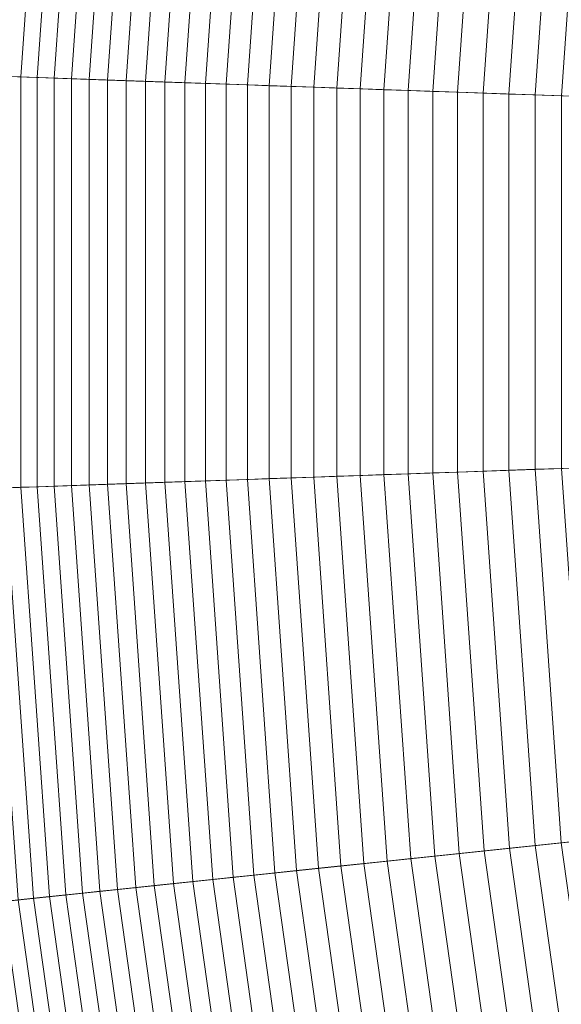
# Model space of a CAD drawing. Header units: centimetres. Extents: x -21.9 to 23.1, y -23 to 22.
# Tile 37 of 191: x -18.8 to -17, y -2.9 to 0.4. Entities that reach past the tile are written whole.
import ezdxf

# ---------------------------------------------------------------- set-up
doc = ezdxf.new("R2010")
doc.units = ezdxf.units.CM
doc.header["$LTSCALE"] = 2.54
doc.layers.add('Lucido design-1', color=7, linetype='Continuous')

# ---------------------------------------------------------------- blocks, each defined once
blk = doc.blocks.new('Gruppo-2-1')
at = {"color": 5, "linetype": 'Continuous', "lineweight": 9}
for points in [[(-21.784, 1.8408, -1001.3271), (-21.8935, 0.2749, -1001.3271), (-11.5099, -0.0877, -1001.3271), (-11.451, 0.7548, -1001.3271)], [(-9.3625, 0.5353, -940.4271), (-9.4111, -0.161, -940.4271), (-21.5067, 0.2614, -940.4271), (-21.3991, 1.8004, -940.4271)], [(-21.3991, 1.8004, -1001.3271), (-21.5067, 0.2614, -1001.3271), (-11.5099, -0.0877, -1001.3271), (-11.451, 0.7548, -1001.3271)], [(-9.3625, 0.5353, -940.4271), (-9.4111, -0.161, -940.4271), (-21.5067, 0.2614, -940.4271), (-21.3991, 1.8004, -940.4271)], [(-11.451, 0.7548, -1010.9271), (-11.5099, -0.0877, -1010.9271), (-21.0953, 0.247, -1010.9271), (-20.9896, 1.7574, -1010.9271)], [(-18.8293, 1.5303, -927.4107), (-18.9244, 0.1712, -927.4107), (-18.873, 0.1694, -927.5463), (-18.7782, 1.5249, -927.5463)], [(-18.7782, 1.5249, -927.5463), (-18.873, 0.1694, -927.5463), (-18.82, 0.1676, -927.6814), (-18.7255, 1.5194, -927.6814)], [(-18.7255, 1.5194, -927.6814), (-18.82, 0.1676, -927.6814), (-18.7656, 0.1657, -927.8158), (-18.6714, 1.5137, -927.8158)], [(-18.6714, 1.5137, -927.8158), (-18.7656, 0.1657, -927.8158), (-18.7098, 0.1637, -927.9496), (-18.6158, 1.5078, -927.9496)], [(-18.6158, 1.5078, -927.9496), (-18.7098, 0.1637, -927.9496), (-18.6524, 0.1617, -928.0828), (-18.5587, 1.5018, -928.0828)], [(-18.5587, 1.5018, -928.0828), (-18.6524, 0.1617, -928.0828), (-18.5936, 0.1597, -928.2153), (-18.5001, 1.4957, -928.2153)], [(-18.5001, 1.4957, -928.2153), (-18.5936, 0.1597, -928.2153), (-18.5333, 0.1575, -928.3472), (-18.4401, 1.4894, -928.3472)], [(-18.4401, 1.4894, -928.3472), (-18.5333, 0.1575, -928.3472), (-18.4715, 0.1554, -928.4784), (-18.3787, 1.4829, -928.4784)], [(-18.3787, 1.4829, -928.4784), (-18.4715, 0.1554, -928.4784), (-18.4083, 0.1532, -928.609), (-18.3158, 1.4763, -928.609)], [(-18.3158, 1.4763, -928.609), (-18.4083, 0.1532, -928.609), (-18.3437, 0.1509, -928.7388), (-18.2515, 1.4696, -928.7388)], [(-18.2515, 1.4696, -928.7388), (-18.3437, 0.1509, -928.7388), (-18.2776, 0.1486, -928.8678), (-18.1857, 1.4626, -928.8678)], [(-18.1857, 1.4626, -928.8678), (-18.2776, 0.1486, -928.8678), (-18.2101, 0.1463, -928.9962), (-18.1185, 1.4556, -928.9962)], [(-18.1185, 1.4556, -928.9962), (-18.2101, 0.1463, -928.9962), (-18.1412, 0.1439, -929.1238), (-18.05, 1.4484, -929.1238)], [(-18.05, 1.4484, -929.1238), (-18.1412, 0.1439, -929.1238), (-18.0709, 0.1414, -929.2506), (-17.98, 1.441, -929.2506)], [(-17.98, 1.441, -929.2506), (-18.0709, 0.1414, -929.2506), (-17.9991, 0.1389, -929.3766), (-17.9086, 1.4335, -929.3766)], [(-17.9086, 1.4335, -929.3766), (-17.9991, 0.1389, -929.3766), (-17.926, 0.1363, -929.5018), (-17.8358, 1.4259, -929.5018)], [(-17.8358, 1.4259, -929.5018), (-17.926, 0.1363, -929.5018), (-17.8515, 0.1337, -929.6263), (-17.7617, 1.4181, -929.6263)], [(-17.7617, 1.4181, -929.6263), (-17.8515, 0.1337, -929.6263), (-17.7757, 0.1311, -929.7498), (-17.6862, 1.4101, -929.7498)], [(-17.6862, 1.4101, -929.7498), (-17.7757, 0.1311, -929.7498), (-17.6984, 0.1284, -929.8726), (-17.6094, 1.4021, -929.8726)], [(-17.6094, 1.4021, -929.8726), (-17.6984, 0.1284, -929.8726), (-17.6198, 0.1256, -929.9944), (-17.5312, 1.3938, -929.9944)], [(-17.5312, 1.3938, -929.9944), (-17.6198, 0.1256, -929.9944), (-17.5399, 0.1229, -930.1154), (-17.4516, 1.3855, -930.1154)], [(-17.4516, 1.3855, -930.1154), (-17.5399, 0.1229, -930.1154), (-17.4586, 0.12, -930.2355), (-17.3707, 1.377, -930.2355)], [(-17.3707, 1.377, -930.2355), (-17.4586, 0.12, -930.2355), (-17.3761, 0.1171, -930.3547), (-17.2886, 1.3684, -930.3547)], [(-17.2886, 1.3684, -930.3547), (-17.3761, 0.1171, -930.3547), (-17.2922, 0.1142, -930.4729), (-17.2051, 1.3596, -930.4729)], [(-17.2051, 1.3596, -930.4729), (-17.2922, 0.1142, -930.4729), (-17.2069, 0.1112, -930.5903), (-17.1203, 1.3507, -930.5903)], [(-17.1203, 1.3507, -930.5903), (-17.2069, 0.1112, -930.5903), (-17.1204, 0.1082, -930.7066), (-17.0342, 1.3416, -930.7066)], [(-17.0342, 1.3416, -930.7066), (-17.1204, 0.1082, -930.7066), (-17.0327, 0.1051, -930.822), (-16.9468, 1.3324, -930.822)], [(-21.8935, 0.2749, -1001.3271), (-21.8935, -1.2949, -1001.3271), (-11.5099, -0.9323, -1001.3271), (-11.5099, -0.0877, -1001.3271)], [(-9.4111, -0.161, -940.4271), (-9.4111, -0.859, -940.4271), (-21.5067, -1.2814, -940.4271), (-21.5067, 0.2614, -940.4271)], [(-21.5067, 0.2614, -1001.3271), (-21.5067, -1.2814, -1001.3271), (-11.5099, -0.9323, -1001.3271), (-11.5099, -0.0877, -1001.3271)], [(-9.4111, -0.161, -940.4271), (-9.4111, -0.859, -940.4271), (-21.5067, -1.2814, -940.4271), (-21.5067, 0.2614, -940.4271)], [(-11.5099, -0.0877, -1010.9271), (-11.5099, -0.9323, -1010.9271), (-21.0953, -1.267, -1010.9271), (-21.0953, 0.247, -1010.9271)], [(-18.873, 0.1694, -927.5463), (-18.873, -1.1894, -927.5463), (-18.82, -1.1876, -927.6814), (-18.82, 0.1676, -927.6814)], [(-18.82, 0.1676, -927.6814), (-18.82, -1.1876, -927.6814), (-18.7656, -1.1857, -927.8158), (-18.7656, 0.1657, -927.8158)], [(-18.7656, 0.1657, -927.8158), (-18.7656, -1.1857, -927.8158), (-18.7098, -1.1837, -927.9496), (-18.7098, 0.1637, -927.9496)], [(-18.7098, 0.1637, -927.9496), (-18.7098, -1.1837, -927.9496), (-18.6524, -1.1817, -928.0828), (-18.6524, 0.1617, -928.0828)], [(-18.6524, 0.1617, -928.0828), (-18.6524, -1.1817, -928.0828), (-18.5936, -1.1797, -928.2153), (-18.5936, 0.1597, -928.2153)], [(-18.5936, 0.1597, -928.2153), (-18.5936, -1.1797, -928.2153), (-18.5333, -1.1775, -928.3472), (-18.5333, 0.1575, -928.3472)], [(-18.5333, 0.1575, -928.3472), (-18.5333, -1.1775, -928.3472), (-18.4715, -1.1754, -928.4784), (-18.4715, 0.1554, -928.4784)], [(-18.4715, 0.1554, -928.4784), (-18.4715, -1.1754, -928.4784), (-18.4083, -1.1732, -928.609), (-18.4083, 0.1532, -928.609)], [(-18.4083, 0.1532, -928.609), (-18.4083, -1.1732, -928.609), (-18.3437, -1.1709, -928.7388), (-18.3437, 0.1509, -928.7388)], [(-18.3437, 0.1509, -928.7388), (-18.3437, -1.1709, -928.7388), (-18.2776, -1.1686, -928.8678), (-18.2776, 0.1486, -928.8678)], [(-18.2776, 0.1486, -928.8678), (-18.2776, -1.1686, -928.8678), (-18.2101, -1.1663, -928.9962), (-18.2101, 0.1463, -928.9962)], [(-18.2101, 0.1463, -928.9962), (-18.2101, -1.1663, -928.9962), (-18.1412, -1.1639, -929.1238), (-18.1412, 0.1439, -929.1238)], [(-18.1412, 0.1439, -929.1238), (-18.1412, -1.1639, -929.1238), (-18.0709, -1.1614, -929.2506), (-18.0709, 0.1414, -929.2506)], [(-18.0709, 0.1414, -929.2506), (-18.0709, -1.1614, -929.2506), (-17.9991, -1.1589, -929.3766), (-17.9991, 0.1389, -929.3766)], [(-17.9991, 0.1389, -929.3766), (-17.9991, -1.1589, -929.3766), (-17.926, -1.1563, -929.5018), (-17.926, 0.1363, -929.5018)], [(-17.926, 0.1363, -929.5018), (-17.926, -1.1563, -929.5018), (-17.8515, -1.1537, -929.6263), (-17.8515, 0.1337, -929.6263)], [(-17.8515, 0.1337, -929.6263), (-17.8515, -1.1537, -929.6263), (-17.7757, -1.1511, -929.7498), (-17.7757, 0.1311, -929.7498)], [(-17.7757, 0.1311, -929.7498), (-17.7757, -1.1511, -929.7498), (-17.6984, -1.1484, -929.8726), (-17.6984, 0.1284, -929.8726)], [(-17.6984, 0.1284, -929.8726), (-17.6984, -1.1484, -929.8726), (-17.6198, -1.1456, -929.9944), (-17.6198, 0.1256, -929.9944)], [(-17.6198, 0.1256, -929.9944), (-17.6198, -1.1456, -929.9944), (-17.5399, -1.1429, -930.1154), (-17.5399, 0.1229, -930.1154)], [(-17.5399, 0.1229, -930.1154), (-17.5399, -1.1429, -930.1154), (-17.4586, -1.14, -930.2355), (-17.4586, 0.12, -930.2355)], [(-17.4586, 0.12, -930.2355), (-17.4586, -1.14, -930.2355), (-17.3761, -1.1371, -930.3547), (-17.3761, 0.1171, -930.3547)], [(-17.3761, 0.1171, -930.3547), (-17.3761, -1.1371, -930.3547), (-17.2922, -1.1342, -930.4729), (-17.2922, 0.1142, -930.4729)], [(-17.2922, 0.1142, -930.4729), (-17.2922, -1.1342, -930.4729), (-17.2069, -1.1312, -930.5903), (-17.2069, 0.1112, -930.5903)], [(-17.2069, 0.1112, -930.5903), (-17.2069, -1.1312, -930.5903), (-17.1204, -1.1282, -930.7066), (-17.1204, 0.1082, -930.7066)], [(-17.1204, 0.1082, -930.7066), (-17.1204, -1.1282, -930.7066), (-17.0327, -1.1251, -930.822), (-17.0327, 0.1051, -930.822)], [(-9.4111, -0.859, -940.4271), (-9.3625, -1.5553, -940.4271), (-21.3991, -2.8204, -940.4271), (-21.5067, -1.2814, -940.4271)], [(-9.4111, -0.859, -940.4271), (-9.3625, -1.5553, -940.4271), (-21.3991, -2.8204, -940.4271), (-21.5067, -1.2814, -940.4271)], [(-21.8935, -1.2949, -1001.3271), (-21.784, -2.8608, -1001.3271), (-11.451, -1.7748, -1001.3271), (-11.5099, -0.9323, -1001.3271)], [(-21.5067, -1.2814, -1001.3271), (-21.3991, -2.8204, -1001.3271), (-11.451, -1.7748, -1001.3271), (-11.5099, -0.9323, -1001.3271)], [(-11.5099, -0.9323, -1010.9271), (-11.451, -1.7748, -1010.9271), (-20.9896, -2.7774, -1010.9271), (-21.0953, -1.267, -1010.9271)], [(-17.4586, -1.14, -930.2355), (-17.3707, -2.397, -930.2355), (-17.2886, -2.3884, -930.3547), (-17.3761, -1.1371, -930.3547)], [(-17.3761, -1.1371, -930.3547), (-17.2886, -2.3884, -930.3547), (-17.2051, -2.3796, -930.4729), (-17.2922, -1.1342, -930.4729)], [(-17.2922, -1.1342, -930.4729), (-17.2051, -2.3796, -930.4729), (-17.1203, -2.3707, -930.5903), (-17.2069, -1.1312, -930.5903)], [(-17.2069, -1.1312, -930.5903), (-17.1203, -2.3707, -930.5903), (-17.0342, -2.3616, -930.7066), (-17.1204, -1.1282, -930.7066)], [(-17.1204, -1.1282, -930.7066), (-17.0342, -2.3616, -930.7066), (-16.9468, -2.3524, -930.822), (-17.0327, -1.1251, -930.822)], [(-18.3437, -1.1709, -928.7388), (-18.2515, -2.4896, -928.7388), (-18.1857, -2.4826, -928.8678), (-18.2776, -1.1686, -928.8678)], [(-18.2776, -1.1686, -928.8678), (-18.1857, -2.4826, -928.8678), (-18.1185, -2.4756, -928.9962), (-18.2101, -1.1663, -928.9962)], [(-18.2101, -1.1663, -928.9962), (-18.1185, -2.4756, -928.9962), (-18.05, -2.4684, -929.1238), (-18.1412, -1.1639, -929.1238)], [(-18.1412, -1.1639, -929.1238), (-18.05, -2.4684, -929.1238), (-17.98, -2.461, -929.2506), (-18.0709, -1.1614, -929.2506)], [(-18.0709, -1.1614, -929.2506), (-17.98, -2.461, -929.2506), (-17.9086, -2.4535, -929.3766), (-17.9991, -1.1589, -929.3766)], [(-17.9991, -1.1589, -929.3766), (-17.9086, -2.4535, -929.3766), (-17.8358, -2.4459, -929.5018), (-17.926, -1.1563, -929.5018)], [(-17.926, -1.1563, -929.5018), (-17.8358, -2.4459, -929.5018), (-17.7617, -2.4381, -929.6263), (-17.8515, -1.1537, -929.6263)], [(-17.8515, -1.1537, -929.6263), (-17.7617, -2.4381, -929.6263), (-17.6862, -2.4301, -929.7498), (-17.7757, -1.1511, -929.7498)], [(-17.7757, -1.1511, -929.7498), (-17.6862, -2.4301, -929.7498), (-17.6094, -2.4221, -929.8726), (-17.6984, -1.1484, -929.8726)], [(-17.6984, -1.1484, -929.8726), (-17.6094, -2.4221, -929.8726), (-17.5312, -2.4138, -929.9944), (-17.6198, -1.1456, -929.9944)], [(-17.6198, -1.1456, -929.9944), (-17.5312, -2.4138, -929.9944), (-17.4516, -2.4055, -930.1154), (-17.5399, -1.1429, -930.1154)], [(-17.5399, -1.1429, -930.1154), (-17.4516, -2.4055, -930.1154), (-17.3707, -2.397, -930.2355), (-17.4586, -1.14, -930.2355)], [(-18.9244, -1.1912, -927.4107), (-18.8293, -2.5503, -927.4107), (-18.7782, -2.5449, -927.5463), (-18.873, -1.1894, -927.5463)], [(-18.873, -1.1894, -927.5463), (-18.7782, -2.5449, -927.5463), (-18.7255, -2.5394, -927.6814), (-18.82, -1.1876, -927.6814)], [(-18.82, -1.1876, -927.6814), (-18.7255, -2.5394, -927.6814), (-18.6714, -2.5337, -927.8158), (-18.7656, -1.1857, -927.8158)], [(-18.7656, -1.1857, -927.8158), (-18.6714, -2.5337, -927.8158), (-18.6158, -2.5278, -927.9496), (-18.7098, -1.1837, -927.9496)], [(-18.7098, -1.1837, -927.9496), (-18.6158, -2.5278, -927.9496), (-18.5587, -2.5218, -928.0828), (-18.6524, -1.1817, -928.0828)], [(-18.6524, -1.1817, -928.0828), (-18.5587, -2.5218, -928.0828), (-18.5001, -2.5157, -928.2153), (-18.5936, -1.1797, -928.2153)], [(-18.5936, -1.1797, -928.2153), (-18.5001, -2.5157, -928.2153), (-18.4401, -2.5094, -928.3472), (-18.5333, -1.1775, -928.3472)], [(-18.5333, -1.1775, -928.3472), (-18.4401, -2.5094, -928.3472), (-18.3787, -2.5029, -928.4784), (-18.4715, -1.1754, -928.4784)], [(-18.4715, -1.1754, -928.4784), (-18.3787, -2.5029, -928.4784), (-18.3158, -2.4963, -928.609), (-18.4083, -1.1732, -928.609)], [(-18.4083, -1.1732, -928.609), (-18.3158, -2.4963, -928.609), (-18.2515, -2.4896, -928.7388), (-18.3437, -1.1709, -928.7388)], [(-9.3625, -1.5553, -940.4271), (-9.2653, -2.2465, -940.4271), (-21.1844, -4.3481, -940.4271), (-21.3991, -2.8204, -940.4271)], [(-9.3625, -1.5553, -940.4271), (-9.2653, -2.2465, -940.4271), (-21.1844, -4.3481, -940.4271), (-21.3991, -2.8204, -940.4271)], [(-21.784, -2.8608, -1001.3271), (-21.5656, -4.4153, -1001.3271), (-11.3334, -2.6111, -1001.3271), (-11.451, -1.7748, -1001.3271)], [(-21.3991, -2.8204, -1001.3271), (-21.1844, -4.3481, -1001.3271), (-11.3334, -2.6111, -1001.3271), (-11.451, -1.7748, -1001.3271)], [(-11.451, -1.7748, -1010.9271), (-11.3334, -2.6111, -1010.9271), (-20.7789, -4.2766, -1010.9271), (-20.9896, -2.7774, -1010.9271)], [(-9.2653, -2.2465, -940.4271), (-9.1202, -2.9292, -940.4271), (-20.8637, -5.8572, -940.4271), (-21.1844, -4.3481, -940.4271)], [(-9.2653, -2.2465, -940.4271), (-9.1202, -2.9292, -940.4271), (-20.8637, -5.8572, -940.4271), (-21.1844, -4.3481, -940.4271)], [(-17.2051, -2.3796, -930.4729), (-17.0313, -3.6158, -930.4729), (-16.9474, -3.601, -930.5903), (-17.1203, -2.3707, -930.5903)], [(-17.1203, -2.3707, -930.5903), (-16.9474, -3.601, -930.5903), (-16.8621, -3.586, -930.7066), (-17.0342, -2.3616, -930.7066)], [(-17.0342, -2.3616, -930.7066), (-16.8621, -3.586, -930.7066), (-16.7756, -3.5708, -930.822), (-16.9468, -2.3524, -930.822)], [(-17.5312, -2.4138, -929.9944), (-17.3542, -3.6728, -929.9944), (-17.2755, -3.6589, -930.1154), (-17.4516, -2.4055, -930.1154)], [(-17.4516, -2.4055, -930.1154), (-17.2755, -3.6589, -930.1154), (-17.1954, -3.6448, -930.2355), (-17.3707, -2.397, -930.2355)], [(-17.3707, -2.397, -930.2355), (-17.1954, -3.6448, -930.2355), (-17.114, -3.6304, -930.3547), (-17.2886, -2.3884, -930.3547)], [(-17.2886, -2.3884, -930.3547), (-17.114, -3.6304, -930.3547), (-17.0313, -3.6158, -930.4729), (-17.2051, -2.3796, -930.4729)], [(-17.8358, -2.4459, -929.5018), (-17.6559, -3.726, -929.5018), (-17.5825, -3.713, -929.6263), (-17.7617, -2.4381, -929.6263)], [(-17.7617, -2.4381, -929.6263), (-17.5825, -3.713, -929.6263), (-17.5078, -3.6998, -929.7498), (-17.6862, -2.4301, -929.7498)], [(-17.6862, -2.4301, -929.7498), (-17.5078, -3.6998, -929.7498), (-17.4317, -3.6864, -929.8726), (-17.6094, -2.4221, -929.8726)], [(-17.6094, -2.4221, -929.8726), (-17.4317, -3.6864, -929.8726), (-17.3542, -3.6728, -929.9944), (-17.5312, -2.4138, -929.9944)], [(-18.1185, -2.4756, -928.9962), (-17.9359, -3.7753, -928.9962), (-17.868, -3.7634, -929.1238), (-18.05, -2.4684, -929.1238)], [(-18.05, -2.4684, -929.1238), (-17.868, -3.7634, -929.1238), (-17.7987, -3.7511, -929.2506), (-17.98, -2.461, -929.2506)], [(-17.98, -2.461, -929.2506), (-17.7987, -3.7511, -929.2506), (-17.728, -3.7387, -929.3766), (-17.9086, -2.4535, -929.3766)], [(-17.9086, -2.4535, -929.3766), (-17.728, -3.7387, -929.3766), (-17.6559, -3.726, -929.5018), (-17.8358, -2.4459, -929.5018)], [(-18.4401, -2.5094, -928.3472), (-18.2543, -3.8315, -928.3472), (-18.1935, -3.8208, -928.4784), (-18.3787, -2.5029, -928.4784)], [(-18.3787, -2.5029, -928.4784), (-18.1935, -3.8208, -928.4784), (-18.1312, -3.8098, -928.609), (-18.3158, -2.4963, -928.609)], [(-18.3158, -2.4963, -928.609), (-18.1312, -3.8098, -928.609), (-18.0675, -3.7985, -928.7388), (-18.2515, -2.4896, -928.7388)], [(-18.2515, -2.4896, -928.7388), (-18.0675, -3.7985, -928.7388), (-18.0024, -3.7871, -928.8678), (-18.1857, -2.4826, -928.8678)], [(-18.1857, -2.4826, -928.8678), (-18.0024, -3.7871, -928.8678), (-17.9359, -3.7753, -928.9962), (-18.1185, -2.4756, -928.9962)], [(-18.7255, -2.5394, -927.6814), (-18.5369, -3.8813, -927.6814), (-18.4833, -3.8719, -927.8158), (-18.6714, -2.5337, -927.8158)], [(-18.6714, -2.5337, -927.8158), (-18.4833, -3.8719, -927.8158), (-18.4282, -3.8622, -927.9496), (-18.6158, -2.5278, -927.9496)], [(-18.6158, -2.5278, -927.9496), (-18.4282, -3.8622, -927.9496), (-18.3717, -3.8522, -928.0828), (-18.5587, -2.5218, -928.0828)], [(-18.5587, -2.5218, -928.0828), (-18.3717, -3.8522, -928.0828), (-18.3137, -3.842, -928.2153), (-18.5001, -2.5157, -928.2153)], [(-18.5001, -2.5157, -928.2153), (-18.3137, -3.842, -928.2153), (-18.2543, -3.8315, -928.3472), (-18.4401, -2.5094, -928.3472)], [(-19.0189, -2.5702, -926.8629), (-18.8275, -3.9325, -926.8629), (-18.7828, -3.9247, -927.0006), (-18.9738, -2.5655, -927.0006)], [(-18.9738, -2.5655, -927.0006), (-18.7828, -3.9247, -927.0006), (-18.7366, -3.9165, -927.1379), (-18.9272, -2.5606, -927.1379)], [(-18.9272, -2.5606, -927.1379), (-18.7366, -3.9165, -927.1379), (-18.6889, -3.9081, -927.2746), (-18.879, -2.5555, -927.2746)], [(-18.879, -2.5555, -927.2746), (-18.6889, -3.9081, -927.2746), (-18.6397, -3.8994, -927.4107), (-18.8293, -2.5503, -927.4107)], [(-18.8293, -2.5503, -927.4107), (-18.6397, -3.8994, -927.4107), (-18.5891, -3.8905, -927.5463), (-18.7782, -2.5449, -927.5463)], [(-18.7782, -2.5449, -927.5463), (-18.5891, -3.8905, -927.5463), (-18.5369, -3.8813, -927.6814), (-18.7255, -2.5394, -927.6814)], [(-21.5656, -4.4153, -1001.3271), (-21.2392, -5.9508, -1001.3271), (-11.1578, -3.4373, -1001.3271), (-11.3334, -2.6111, -1001.3271)], [(-21.1844, -4.3481, -1001.3271), (-20.8637, -5.8572, -1001.3271), (-11.1578, -3.4373, -1001.3271), (-11.3334, -2.6111, -1001.3271)], [(-11.3334, -2.6111, -1010.9271), (-11.1578, -3.4373, -1010.9271), (-20.4641, -5.7576, -1010.9271), (-20.7789, -4.2766, -1010.9271)]]:
    blk.add_3dface(points, dxfattribs=at)

msp = doc.modelspace()

# ---------------------------------------------------------------- block references
at = {"layer": 'Lucido design-1', "color": 5, "true_color": 0x0000ff}
msp.add_blockref('Gruppo-2-1', (0, 0), dxfattribs=at)

doc.saveas('drawing.dxf')
